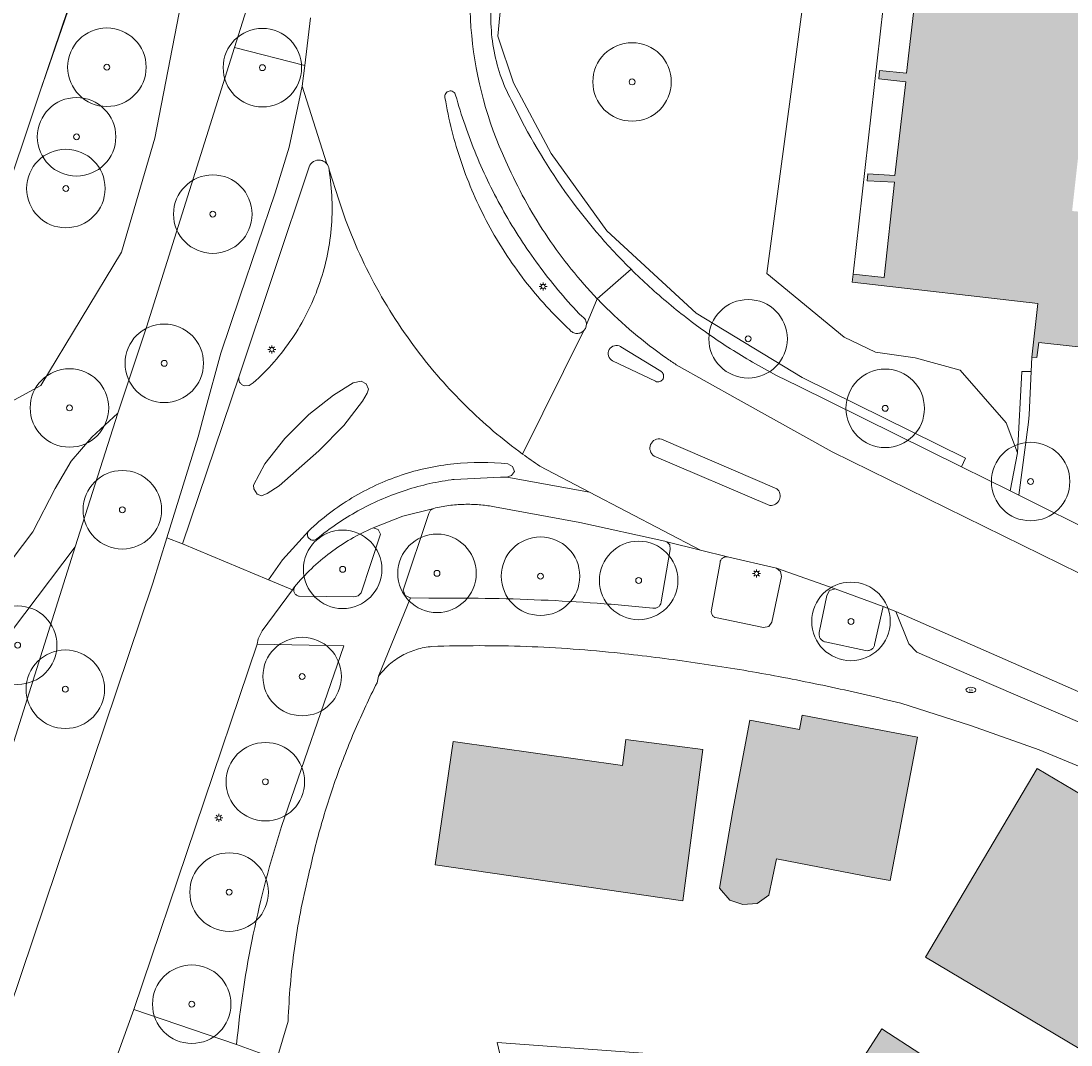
# Model space of a CAD drawing. Header units: metres. Extents: x 187482 to 189800, y 333582 to 335019.
# Tile 148 of 256: x 188181 to 188248, y 334885 to 334950. Entities that reach past the tile are written whole.
import ezdxf
from ezdxf.enums import TextEntityAlignment as Align

# ---------------------------------------------------------------- set-up
doc = ezdxf.new("R2010")
doc.units = ezdxf.units.M
doc.layers.get('0').update_dxf_attribs({"color": 252, "lineweight": 18})
for name, color, linetype, lineweight in [('B-WE-GR-BEPLANTING_CULTUUR_BODEMBEDEKKER-GV', 252, 'Continuous', 18), ('B-WE-GR-BEPLANTING_CULTUUR_HEESTERS-GV', 252, 'Continuous', 18), ('B-WE-GR-BOOM-S', 252, 'Continuous', 18), ('B-WE-GR-GROENVOORZIENING-GV', 252, 'Continuous', 18), ('B-WE-IE-MEUBILAIR-S', 252, 'Continuous', 18), ('B-WE-IE-TERREINAFSCHEIDING_KUNSTMATIG_HEKWERK-G', 252, 'IE-TERREINAFSCHEIDING_KUNSTMATIG-SO', 18), ('B-WE-IE-TERREINAFSCHEIDING_KUNSTMATIG_MUUR-G', 252, 'IE-TERREINAFSCHEIDING_KUNSTMATIG-SO', 18), ('B-WE-OG-BEBOUWING-GV', 252, 'Continuous', 18), ('B-WE-OG-TERREIN_BEGROEID-GV', 252, 'Continuous', 18), ('B-WE-OG-TERREIN_ERF-GV', 252, 'Continuous', 18), ('B-WE-VH-GESLOTENVERHARDING_ASFALT-GV', 252, 'Continuous', 18), ('B-WE-VH-OPENVERHARDING_BETONSTRAATSTEEN-GV', 252, 'Continuous', 18), ('B-WE-VH-OPENVERHARDING_SIERBESTRATING-GV', 252, 'Continuous', 18), ('B-WE-VH-OPENVERHARDING_STRAATBAKSTEEN-GV', 252, 'Continuous', 18), ('B-WE-VH-OPENVERHARDING_TEGEL-GV', 252, 'Continuous', 18)]:
    doc.layers.add(name, color=color, linetype=linetype, lineweight=lineweight)
doc.layers.add('B-WE-OG-BEBOUWING-V', color=7, linetype='Continuous', lineweight=18, true_color=0xf0f0f0)
doc.styles.add('NLCS-ISO', font='NLCS-ISO.ttf')
doc.linetypes.add('IE-TERREINAFSCHEIDING_KUNSTMATIG-SO', pattern='A,4,[82,NLCS.SHX,S=0.75,R=90,X=0,Y=0],4,-2', length=10)

# ---------------------------------------------------------------- blocks, each defined once
blk = doc.blocks.new('SIE-MEUBILAIR_PAAL_LICHTMAST-SO')
for points in [[(-0.62, 0), (-1, 0)], [(-0.71, 0.71), (-0.44, 0.44)], [(0, 1), (0, 0.62)], [(0.44, 0.44), (0.71, 0.71)], [(1, 0), (0.62, 0)], [(-0.71, -0.71), (-0.44, -0.44)], [(0, -0.62), (0, -1)], [(0.44, -0.44), (0.71, -0.71)]]:
    blk.add_lwpolyline(points)
blk.add_circle((0, 0), 0.5)
blk = doc.blocks.new('SIE-MEUBILAIR_PUT_BRANDKRAAN-SO')
blk.add_ellipse((0, 0), major_axis=(1.25, 0), ratio=0.54)
at = {"style": 'NLCS-ISO'}
blk.add_text('bk', height=0.75, dxfattribs=at).set_placement((0.03, 0), align=Align.MIDDLE_CENTER)
blk = doc.blocks.new('SGR-BOOM_GBKN-SO')
at = {"color": 0, "linetype": 'ByBlock', "lineweight": 18}
for radius in [2, 0.15]:
    blk.add_circle((0, 0), radius, dxfattribs=at)

msp = doc.modelspace()

# ---------------------------------------------------------------- hatches: boundary and pattern name
at = {"layer": 'B-WE-OG-BEBOUWING-V'}
h = msp.add_hatch(color=256, dxfattribs=at)
h.dxf.hatch_style = 1
h.paths.add_polyline_path([(188267.803, 334961.418), (188313.396, 334937.097), (188325.27, 334935.117), (188325.647, 334935.054), (188329.106, 334955.62), (188331.217, 334968.176), (188302.87, 334983.274), (188289.897, 334990.183), (188282.832, 334993.946), (188269.141, 334967.907), (188268.68, 334967.03), (188268.667, 334967.005), (188270.289, 334966.143), (188269.055, 334963.797), (188268.216, 334962.203)], flags=16)
h.paths.add_polyline_path([(188248.737, 334965.424), (188237.966, 334966.691), (188237.907, 334966.188), (188239.893, 334965.955), (188239.124, 334959.658), (188237.399, 334959.792), (188237.37, 334959.42), (188239.095, 334959.286), (188238.394, 334953.307), (188236.664, 334953.345), (188236.656, 334952.979), (188238.386, 334952.941), (188237.672, 334946.697), (188235.951, 334946.874), (188235.895, 334946.331), (188237.616, 334946.154), (188236.924, 334940.185), (188235.197, 334940.284), (188235.172, 334939.85), (188236.899, 334939.751), (188236.248, 334933.683), (188234.26, 334933.903), (188234.203, 334933.388), (188246.022, 334932.033), (188245.653, 334928.603), (188245.966, 334928.589), (188246.09, 334929.551), (188252.271, 334928.873), (188252.124, 334927.878), (188252.442, 334927.822), (188252.452, 334927.891), (188252.592, 334928.838), (188253.947, 334928.689), (188278.74, 334925.969), (188280.095, 334938.323), (188252.841, 334941.058), (188252.393, 334937.524), (188248.215, 334937.919), (188251.239, 334965.13)], flags=17)
h = msp.add_hatch(color=256, dxfattribs=at)
h.dxf.hatch_style = 1
h.paths.add_polyline_path([(188229.391, 334896.649), (188235.531, 334895.479), (188236.62, 334895.272), (188238.371, 334904.41), (188231.031, 334905.817), (188230.858, 334904.893), (188227.693, 334905.486), (188226.615, 334899.732), (188225.758, 334894.791), (188226.423, 334894.029), (188227.249, 334893.759), (188228.165, 334893.806), (188228.908, 334894.347), (188229.138, 334895.441)], flags=17)
h = msp.add_hatch(color=256, dxfattribs=at)
h.dxf.hatch_style = 1
h.paths.add_polyline_path([(188208.803, 334904.139), (188207.66, 334896.275), (188223.428, 334893.984), (188224.687, 334903.617), (188219.786, 334904.258), (188219.58, 334902.596)], flags=17)
h = msp.add_hatch(color=256, dxfattribs=at)
h.dxf.hatch_style = 1
h.paths.add_polyline_path([(188265.361, 334869.856), (188274.608, 334880.35), (188266.445, 334887.536), (188256.87, 334895.965), (188245.981, 334902.405), (188238.875, 334890.387), (188248.663, 334884.569), (188257.206, 334877.042)], flags=17)
h = msp.add_hatch(color=256, dxfattribs=at)
h.dxf.hatch_style = 1
h.paths.add_polyline_path([(188229.797, 334870.485), (188238.583, 334884.219), (188236.09, 334885.83), (188227.523, 334872.472)], flags=17)

# ---------------------------------------------------------------- linework, layer by layer
at = {"layer": 'B-WE-GR-BEPLANTING_CULTUUR_BODEMBEDEKKER-GV', "flags": 128}
for points in [[(188187.44, 334925.053), (188189.263, 334930.527), (188194.877, 334948.327), (188197.703, 334957.288), (188192.004, 334958.951), (188191.472, 334951.191), (188189.807, 334942.561), (188187.687, 334935.294), (188182.539, 334926.815), (188177.564, 334924.101), (188176.69, 334918.62), (188175.867, 334915.228), (188174.226, 334911.642), (188173.146, 334908.687), (188172.207, 334906.748), (188172.658, 334906.564), (188174.955, 334908.17), (188182.028, 334917.493), (188183.445, 334920.25), (188184.464, 334921.993), (188185.79, 334923.516)], [(188178.637, 334897.106), (188179.531, 334899.83), (188178.008, 334900.334), (188178.852, 334903.089), (188180.329, 334902.584), (188184.721, 334916.541), (188175.095, 334903.791), (188173.434, 334898.845)]]:
    msp.add_lwpolyline(points, close=True, dxfattribs=at)
at = {"layer": 'B-WE-GR-BEPLANTING_CULTUUR_HEESTERS-GV', "flags": 128}
for points in [[(188205.529, 335016.548), (188203.487, 335008.669), (188201.745, 335002.542), (188199.71, 334995.992), (188197.475, 334989.268), (188193.778, 334978.688), (188189.047, 334964.528), (188187.067, 334958.786), (188182.482, 334945.492), (188179.862, 334937.736), (188179.11, 334933.793), (188177.564, 334924.101)], [(188229.394, 334927.45), (188230.742, 334926.783), (188241.161, 334921.63), (188241.42, 334922.171), (188231.031, 334927.309), (188224.263, 334931.41), (188218.591, 334936.656), (188215.04, 334941.576), (188212.644, 334946.073), (188211.645, 334949.048), (188211.883, 334951.514), (188219.973, 334980.523), (188219.322, 334980.718), (188219.124, 334980.012), (188212.274, 334955.524), (188211.291, 334951.624)]]:
    msp.add_lwpolyline(points, dxfattribs=at)
at = {"layer": 'B-WE-GR-BEPLANTING_CULTUUR_HEESTERS-GV'}
msp.add_lwpolyline([(188177.564, 334924.101), (188182.539, 334926.815), (188187.687, 334935.294), (188189.807, 334942.561), (188191.472, 334951.191), (188192.004, 334958.951), (188205.592, 335000.801), (188209.017, 335016.548)], dxfattribs=at)
at = {"layer": 'B-WE-GR-BEPLANTING_CULTUUR_HEESTERS-GV', "flags": 128}
for points in [[(188237.966, 334966.691), (188236.192, 334968.232), (188235.959, 334966.16), (188233.175, 334966.803), (188228.765, 334933.938), (188233.691, 334929.88), (188235.693, 334928.922), (188238.217, 334928.574), (188241.089, 334927.791), (188244.004, 334924.434), (188244.737, 334922.518), (188245.003, 334927.688), (188245.607, 334927.688), (188245.653, 334928.603), (188246.022, 334932.033), (188234.203, 334933.388), (188234.26, 334933.903), (188237.907, 334966.188)], [(188244.737, 334922.518), (188244.274, 334920.09), (188244.827, 334919.816), (188245.444, 334924.476), (188245.468, 334924.948), (188245.607, 334927.688), (188245.003, 334927.688)]]:
    msp.add_lwpolyline(points, close=True, dxfattribs=at)
at = {"layer": 'B-WE-GR-BEPLANTING_CULTUUR_HEESTERS-GV'}
for points in [[(188211.291, 334951.624, 0.079299), (188211.403, 334948.093)], [(188211.403, 334948.093, 0.079528), (188212.609, 334944.773)], [(188212.609, 334944.773, 0.042741), (188215.914, 334939.171)], [(188215.914, 334939.171, 0.042879), (188220.123, 334934.213)], [(188220.123, 334934.213, 0.021328), (188222.529, 334932.021)], [(188222.529, 334932.021, 0.02083), (188225.114, 334930.043)], [(188225.114, 334930.043, 0.020973), (188227.858, 334928.293)], [(188227.858, 334928.293, 0.012802), (188229.394, 334927.45)]]:
    msp.add_lwpolyline(points, format="xyb", dxfattribs=at)
at = {"layer": 'B-WE-GR-GROENVOORZIENING-GV'}
msp.add_lwpolyline([(188168.797, 334911.575), (188168.776, 334911.517), (188168.384, 334910.428), (188168.495, 334910.388), (188169.575, 334913.343), (188170.945, 334912.842), (188177.472, 334930.662), (188179.862, 334937.736), (188182.482, 334945.492), (188187.067, 334958.786), (188189.047, 334964.528), (188193.778, 334978.688), (188197.475, 334989.268), (188199.71, 334995.992), (188201.745, 335002.542), (188203.487, 335008.669), (188205.529, 335016.548)], dxfattribs=at)
at = {"layer": 'B-WE-IE-TERREINAFSCHEIDING_KUNSTMATIG_HEKWERK-G', "ltscale": 0.2, "flags": 128}
msp.add_lwpolyline([(188179.862, 334937.736), (188182.482, 334945.492), (188190.001, 334967.703), (188193.778, 334978.688), (188197.151, 334989.177), (188198.697, 334993.825), (188204.248, 335012.968), (188205.17, 335016.548)], dxfattribs=at)
at = {"layer": 'B-WE-IE-TERREINAFSCHEIDING_KUNSTMATIG_MUUR-G', "ltscale": 0.2}
for points in [[(188202.557, 334904.897, -0.016465), (188203.952, 334907.874)], [(188201.359, 334901.835, -0.016378), (188202.557, 334904.897)], [(188200.362, 334898.702, -0.016165), (188201.359, 334901.835)], [(188199.571, 334895.51, -0.015931), (188200.362, 334898.702)], [(188199.071, 334893.243, -0.013269), (188199.571, 334895.51)], [(188198.69, 334890.953, -0.012605), (188199.071, 334893.243)], [(188198.429, 334888.646, -0.013413), (188198.69, 334890.953)], [(188198.289, 334886.329, -0.012979), (188198.429, 334888.646)]]:
    msp.add_lwpolyline(points, format="xyb", dxfattribs=at)
at = {"layer": 'B-WE-IE-TERREINAFSCHEIDING_KUNSTMATIG_MUUR-G', "ltscale": 0.2, "flags": 128}
msp.add_lwpolyline([(188197.965, 334880.523), (188197.573, 334883.892), (188198.289, 334886.329)], dxfattribs=at)
at = {"layer": 'B-WE-OG-BEBOUWING-GV', "flags": 128}
msp.add_lwpolyline([(188238.386, 334952.941), (188237.672, 334946.697), (188235.951, 334946.874), (188235.895, 334946.331), (188237.616, 334946.154), (188236.924, 334940.185), (188235.197, 334940.284), (188235.172, 334939.85), (188236.899, 334939.751), (188236.248, 334933.683), (188234.26, 334933.903), (188234.203, 334933.388), (188246.022, 334932.033), (188245.653, 334928.603), (188245.966, 334928.589), (188246.09, 334929.551), (188252.271, 334928.873)], dxfattribs=at)
for points in [[(188229.391, 334896.649), (188235.531, 334895.479), (188236.62, 334895.272), (188238.371, 334904.41), (188231.031, 334905.817), (188230.858, 334904.893), (188227.693, 334905.486), (188226.615, 334899.732), (188225.758, 334894.791), (188226.423, 334894.029), (188227.249, 334893.759), (188228.165, 334893.806), (188228.908, 334894.347), (188229.138, 334895.441)], [(188208.803, 334904.139), (188207.66, 334896.275), (188223.428, 334893.984), (188224.687, 334903.617), (188219.786, 334904.258), (188219.58, 334902.596)], [(188265.361, 334869.856), (188274.608, 334880.35), (188266.445, 334887.536), (188256.87, 334895.965), (188245.981, 334902.405), (188238.875, 334890.387), (188248.663, 334884.569), (188257.206, 334877.042)], [(188229.797, 334870.485), (188238.583, 334884.219), (188236.09, 334885.83), (188227.523, 334872.472)], [(188212.524, 334880.991), (188212.911, 334881.083), (188213.647, 334877.924), (188215.115, 334878.272), (188215.113, 334881.613), (188221.698, 334881.133), (188222.045, 334884.193), (188211.598, 334884.954)]]:
    msp.add_lwpolyline(points, close=True, dxfattribs=at)
at = {"layer": 'B-WE-OG-TERREIN_BEGROEID-GV', "flags": 128}
msp.add_lwpolyline([(188225.387, 334978.901), (188219.973, 334980.523), (188211.883, 334951.514), (188211.645, 334949.048), (188212.644, 334946.073), (188215.04, 334941.576), (188218.591, 334936.656), (188224.263, 334931.41), (188231.031, 334927.309), (188241.42, 334922.171), (188241.161, 334921.63), (188244.274, 334920.09), (188244.737, 334922.518), (188244.004, 334924.434), (188241.089, 334927.791), (188238.217, 334928.574), (188235.693, 334928.922), (188233.691, 334929.88), (188228.765, 334933.938), (188233.175, 334966.803), (188235.959, 334966.16), (188236.192, 334968.232), (188236.426, 334968.756)], close=True, dxfattribs=at)
for points in [[(188207.561, 334918.981), (188207.356, 334918.861), (188207.258, 334918.645), (188205.619, 334913.769), (188205.75, 334913.429), (188206.079, 334913.275), (188207.257, 334913.253)], [(188221.992, 334912.852), (188222.003, 334912.876), (188222.013, 334912.902), (188222.036, 334913.034), (188222.614, 334916.368), (188222.598, 334916.654), (188222.394, 334916.855), (188222.268, 334916.887), (188216.869, 334918.089), (188211.427, 334919.08), (188211.317, 334919.1)], [(188198.996, 334913.389), (188202.475, 334913.336), (188202.75, 334913.405), (188202.945, 334913.61), (188204.178, 334917.331), (188204.014, 334917.625), (188203.697, 334917.738)], [(188225.842, 334915.686), (188225.81, 334915.608), (188225.808, 334915.602), (188225.794, 334915.524), (188225.254, 334912.508), (188225.235, 334912.4)], [(188229.387, 334915.165), (188226.275, 334915.887)], [(188225.439, 334912.044), (188225.46, 334912.034), (188225.481, 334912.025), (188225.612, 334911.998), (188228.569, 334911.395), (188228.9, 334911.465), (188229.096, 334911.741), (188229.713, 334914.637), (188229.642, 334914.958), (188229.387, 334915.165)], [(188198.697, 334913.975), (188198.684, 334913.95), (188198.673, 334913.925)], [(188198.647, 334913.817), (188198.645, 334913.789), (188198.645, 334913.762)], [(188233.123, 334913.861), (188232.772, 334913.748), (188232.589, 334913.428), (188232.112, 334911.079), (188232.109, 334911.066)], [(188235.636, 334910.29), (188235.639, 334910.302), (188236.178, 334912.73), (188233.123, 334913.861)], [(188197.875, 334898.714), (188201.834, 334910.229), (188196.319, 334910.321), (188188.452, 334887.072), (188195.006, 334884.843)], [(188232.492, 334910.475), (188235.057, 334909.921)]]:
    msp.add_lwpolyline(points, dxfattribs=at)
at = {"layer": 'B-WE-OG-TERREIN_BEGROEID-GV'}
for points in [[(188208.518, 334919.16, 0.026184), (188207.561, 334918.981)], [(188209.489, 334919.236, 0.026694), (188208.518, 334919.16)], [(188210.462, 334919.209, 0.027756), (188209.489, 334919.236)], [(188211.317, 334919.1, 0.022601), (188210.462, 334919.209)], [(188203.697, 334917.738, 0.030319), (188202.288, 334917.027)], [(188202.288, 334917.027, 0.029884), (188200.973, 334916.155)], [(188200.973, 334916.155, 0.030096), (188199.77, 334915.133)], [(188225.953, 334915.814, 0.104373), (188225.842, 334915.686)], [(188226.106, 334915.885, 0.108895), (188225.953, 334915.814)], [(188226.275, 334915.887, 0.106566), (188226.106, 334915.885)], [(188199.77, 334915.133, 0.030039), (188198.697, 334913.975)], [(188198.673, 334913.925, 0.056811), (188198.656, 334913.872)], [(188198.645, 334913.762, 0.037122), (188198.658, 334913.679)], [(188198.656, 334913.872, 0.056025), (188198.647, 334913.817)], [(188198.658, 334913.679, 0.053266), (188198.688, 334913.601)], [(188198.688, 334913.601, 0.117619), (188198.815, 334913.456)], [(188198.815, 334913.456, 0.127947), (188198.996, 334913.389)], [(188207.257, 334913.253, -0.007003), (188210.827, 334913.25)], [(188210.827, 334913.25, -0.007287), (188214.396, 334913.144)], [(188214.396, 334913.144, -0.007303), (188217.96, 334912.936)], [(188217.96, 334912.936, -0.007327), (188221.517, 334912.626)], [(188221.517, 334912.626, 0.117021), (188221.705, 334912.626)], [(188221.705, 334912.626, 0.117274), (188221.874, 334912.706)], [(188221.874, 334912.706, 0.113169), (188221.992, 334912.852)], [(188225.235, 334912.4, 0.055385), (188225.239, 334912.329)], [(188225.239, 334912.329, 0.120582), (188225.305, 334912.163)], [(188225.305, 334912.163, 0.114457), (188225.439, 334912.044)], [(188232.109, 334911.066, 0.081674), (188232.108, 334910.882)], [(188232.108, 334910.882, 0.093642), (188232.179, 334910.699)], [(188232.179, 334910.699, 0.100845), (188232.314, 334910.556)], [(188232.314, 334910.556, 0.096065), (188232.492, 334910.475)], [(188235.057, 334909.921, 0.09374), (188235.249, 334909.919)], [(188235.249, 334909.919, 0.102529), (188235.427, 334909.991)], [(188235.427, 334909.991, 0.09966), (188235.564, 334910.125)], [(188235.564, 334910.125, 0.091291), (188235.636, 334910.29)], [(188195.006, 334884.843, -0.05386), (188197.875, 334898.714)]]:
    msp.add_lwpolyline(points, format="xyb", dxfattribs=at)
at = {"layer": 'B-WE-OG-TERREIN_ERF-GV', "flags": 128}
for points in [[(188234.26, 334933.903), (188236.248, 334933.683), (188236.899, 334939.751), (188235.172, 334939.85), (188235.197, 334940.284), (188236.924, 334940.185), (188237.616, 334946.154), (188235.895, 334946.331), (188235.951, 334946.874), (188237.672, 334946.697), (188238.386, 334952.941), (188236.656, 334952.979), (188236.664, 334953.345), (188238.394, 334953.307), (188239.095, 334959.286), (188237.37, 334959.42), (188237.399, 334959.792), (188239.124, 334959.658), (188239.893, 334965.955), (188237.907, 334966.188)], [(188249.219, 334917.643), (188250.027, 334924.029), (188251.701, 334924.028), (188251.826, 334924.028), (188252.442, 334927.822), (188252.124, 334927.878), (188252.271, 334928.873), (188246.09, 334929.551), (188245.966, 334928.589), (188245.653, 334928.603), (188245.607, 334927.688), (188245.468, 334924.948), (188245.444, 334924.476), (188244.827, 334919.816), (188245.63, 334919.419)], [(188235.531, 334895.479), (188229.391, 334896.649), (188229.138, 334895.441), (188228.908, 334894.347), (188228.165, 334893.806), (188227.249, 334893.759), (188226.423, 334894.029), (188225.758, 334894.791), (188226.615, 334899.732), (188227.693, 334905.486), (188230.858, 334904.893), (188231.031, 334905.817), (188238.371, 334904.41), (188236.62, 334895.272)], [(188219.786, 334904.258), (188224.687, 334903.617), (188223.428, 334893.984), (188207.66, 334896.275), (188208.803, 334904.139), (188219.58, 334902.596)]]:
    msp.add_lwpolyline(points, close=True, dxfattribs=at)
at = {"layer": 'B-WE-OG-TERREIN_ERF-GV'}
for points in [[(188206.468, 334909.996, 0.052981), (188205.548, 334909.607)], [(188207.449, 334910.183, 0.054195), (188206.468, 334909.996)], [(188210.448, 334910.236, 0.009006), (188207.449, 334910.183)], [(188213.446, 334910.182, 0.00867), (188210.448, 334910.236)], [(188216.441, 334910.021, 0.009007), (188213.446, 334910.182)], [(188219.428, 334909.754, 0.009057), (188216.441, 334910.021)], [(188205.548, 334909.607, 0.053906), (188204.731, 334909.033)], [(188223.938, 334909.191, 0.008624), (188219.428, 334909.754)], [(188204.731, 334909.033, 0.053101), (188204.053, 334908.3)], [(188228.425, 334908.471, 0.008431), (188223.938, 334909.191)], [(188232.884, 334907.595, 0.008934), (188228.425, 334908.471)], [(188203.952, 334907.874, 0.016465), (188202.557, 334904.897)], [(188237.31, 334906.565, 0.008643), (188232.884, 334907.595)], [(188202.557, 334904.897, 0.016378), (188201.359, 334901.835)], [(188201.359, 334901.835, 0.016165), (188200.362, 334898.702)], [(188200.362, 334898.702, 0.015931), (188199.571, 334895.51)], [(188199.571, 334895.51, 0.013269), (188199.071, 334893.243)], [(188199.071, 334893.243, 0.012605), (188198.69, 334890.953)], [(188198.69, 334890.953, 0.013413), (188198.429, 334888.646)], [(188198.429, 334888.646, 0.012979), (188198.289, 334886.329)]]:
    msp.add_lwpolyline(points, format="xyb", dxfattribs=at)
at = {"layer": 'B-WE-OG-TERREIN_ERF-GV', "flags": 128}
for points in [[(188204.053, 334908.3), (188203.952, 334907.874)], [(188276.593, 334882.604), (188260.164, 334897.185), (188255.801, 334899.599), (188246.108, 334903.592), (188241.732, 334905.145), (188237.31, 334906.565)], [(188248.663, 334884.569), (188238.875, 334890.387), (188245.981, 334902.405), (188256.87, 334895.965), (188266.445, 334887.536), (188274.608, 334880.35)], [(188198.289, 334886.329), (188197.573, 334883.892)], [(188227.523, 334872.472), (188236.09, 334885.83), (188238.583, 334884.219)], [(188212.524, 334880.991), (188211.598, 334884.954), (188222.045, 334884.193)]]:
    msp.add_lwpolyline(points, dxfattribs=at)
at = {"layer": 'B-WE-VH-GESLOTENVERHARDING_ASFALT-GV'}
for points in [[(188210.033, 334948.573, -0.084628), (188210.457, 334956.844)], [(188212.371, 334940.628, -0.084556), (188210.033, 334948.573)], [(188208.277, 334945.144, -0.199126), (188208.323, 334945.405)], [(188208.323, 334945.405, -0.198074), (188208.539, 334945.558)], [(188208.539, 334945.558, -0.199615), (188208.8, 334945.516)], [(188208.8, 334945.516, -0.197492), (188208.957, 334945.302)], [(188209.322, 334941.003, -0.041286), (188208.277, 334945.144)], [(188208.957, 334945.302, 0.030145), (188210.268, 334941.493)], [(188210.268, 334941.493, 0.030416), (188212.032, 334937.871)], [(188199.629, 334940.737, -0.174276), (188199.912, 334941.074)], [(188199.912, 334941.074, -0.175745), (188200.344, 334941.156)], [(188200.344, 334941.156, -0.092852), (188200.572, 334941.075)], [(188200.572, 334941.075, -0.091089), (188200.754, 334940.916)], [(188200.754, 334940.916, -0.048541), (188200.812, 334940.831)], [(188200.812, 334940.831, -0.034442), (188200.855, 334940.737)], [(188200.855, 334940.737, -0.040057), (188200.883, 334940.638)], [(188211.028, 334937.087, -0.040886), (188209.322, 334941.003)], [(188200.883, 334940.638, -0.038681), (188200.895, 334940.536)], [(188214.822, 334936.241, -0.042483), (188212.371, 334940.628)], [(188201.507, 334938.637, 0.041694), (188203.593, 334933.648)], [(188212.032, 334937.871, 0.030153), (188214.222, 334934.489)], [(188213.35, 334933.502, -0.040781), (188211.028, 334937.087)], [(188217.977, 334932.33, -0.042176), (188214.822, 334936.241)], [(188214.222, 334934.489, 0.030477), (188216.806, 334931.398)], [(188203.593, 334933.648, 0.041877), (188206.479, 334929.076)], [(188216.226, 334930.344, -0.041104), (188213.35, 334933.502)], [(188222.374, 334928.555, -0.044482), (188218.337, 334931.961)], [(188217.022, 334931.205, -0.060525), (188217.136, 334931.104)], [(188217.136, 334931.104, -0.071166), (188217.221, 334930.978)], [(188217.221, 334930.978, -0.070581), (188217.271, 334930.834)], [(188217.283, 334930.682, -0.079633), (188217.237, 334930.483)], [(188217.271, 334930.834, -0.066418), (188217.283, 334930.682)], [(188216.423, 334930.184, -0.10952), (188216.226, 334930.344)], [(188216.668, 334930.121, -0.11026), (188216.423, 334930.184)], [(188216.918, 334930.166, -0.108797), (188216.668, 334930.121)], [(188217.126, 334930.311, -0.110501), (188216.918, 334930.166)], [(188217.237, 334930.483, -0.088056), (188217.126, 334930.311)], [(188218.741, 334929.095, -0.205805), (188219.065, 334929.34)], [(188219.065, 334929.34, -0.193041), (188219.45, 334929.284)], [(188206.479, 334929.076, 0.036461), (188209.605, 334925.51)], [(188218.695, 334928.692, -0.203373), (188218.741, 334929.095)], [(188218.954, 334928.38, -0.208399), (188218.695, 334928.692)], [(188223.007, 334928.123, -0.006518), (188222.374, 334928.555)], [(188222.014, 334927.721, -0.191798), (188222.187, 334927.508)], [(188222.187, 334927.508, -0.194188), (188222.162, 334927.235)], [(188221.954, 334927.057, -0.191832), (188221.682, 334927.073)], [(188222.162, 334927.235, -0.197316), (188221.954, 334927.057)], [(188209.605, 334925.51, 0.036947), (188213.217, 334922.439)], [(188221.373, 334923.049, -0.179577), (188221.656, 334923.351)], [(188221.656, 334923.351, -0.177882), (188222.067, 334923.396)], [(188221.354, 334922.636, -0.176716), (188221.373, 334923.049)], [(188221.608, 334922.31, -0.179119), (188221.354, 334922.636)], [(188208.673, 334920.803, 0.045707), (188205.61, 334920.081)], [(188205.61, 334920.081, 0.045689), (188202.729, 334918.815)], [(188229.415, 334920.234, -0.156415), (188229.611, 334919.913)], [(188229.58, 334919.538, -0.16018), (188229.334, 334919.253)], [(188229.611, 334919.913, -0.15736), (188229.58, 334919.538)], [(188202.729, 334918.815, 0.045739), (188200.126, 334917.046)], [(188207.561, 334918.981, -0.026184), (188208.518, 334919.16)], [(188208.518, 334919.16, -0.026694), (188209.489, 334919.236)], [(188209.489, 334919.236, -0.027756), (188210.462, 334919.209)], [(188210.462, 334919.209, -0.022601), (188211.317, 334919.1)], [(188229.334, 334919.253, -0.158696), (188228.968, 334919.167)], [(188199.52, 334917.304, -0.190097), (188199.608, 334917.557)], [(188199.628, 334917.059, -0.195679), (188199.52, 334917.304)], [(188202.288, 334917.027, -0.030319), (188203.697, 334917.738)], [(188199.874, 334916.954, -0.190967), (188199.628, 334917.059)], [(188200.126, 334917.046, -0.191085), (188199.874, 334916.954)], [(188200.973, 334916.155, -0.029884), (188202.288, 334917.027)], [(188199.77, 334915.133, -0.030096), (188200.973, 334916.155)], [(188198.697, 334913.975, -0.030039), (188199.77, 334915.133)]]:
    msp.add_lwpolyline(points, format="xyb", dxfattribs=at)
at = {"layer": 'B-WE-VH-GESLOTENVERHARDING_ASFALT-GV', "flags": 128}
for points in [[(188199.722, 334950.226), (188199.345, 334947.184), (188199.182, 334945.871), (188200.754, 334940.916)], [(188200.754, 334940.916), (188199.182, 334945.871), (188198.363, 334941.987), (188197.473, 334939.086), (188195.223, 334932.457), (188194.002, 334928.873), (188193.004, 334925.22), (188192.566, 334923.531), (188190.571, 334917.107), (188191.562, 334916.716), (188195.163, 334927.403), (188199.629, 334940.737)], [(188200.895, 334940.536), (188201.507, 334938.637)], [(188218.337, 334931.961), (188218.246, 334932.053), (188218.156, 334932.145), (188218.066, 334932.238), (188217.977, 334932.33), (188217.283, 334930.682)], [(188217.283, 334930.682), (188217.977, 334932.33)], [(188216.806, 334931.398), (188217.022, 334931.205)], [(188217.126, 334930.311), (188213.217, 334922.439), (188213.352, 334922.34), (188213.487, 334922.243), (188213.623, 334922.146), (188213.759, 334922.05), (188213.896, 334921.955), (188214.034, 334921.86), (188214.172, 334921.766), (188214.31, 334921.673), (188217.482, 334920.009), (188224.559, 334916.315), (188226.275, 334915.887), (188229.387, 334915.165), (188233.123, 334913.861), (188236.178, 334912.73), (188236.986, 334912.411), (188242.75, 334909.882), (188250.922, 334906.297)], [(188213.217, 334922.439), (188217.126, 334930.311)], [(188219.45, 334929.284), (188219.465, 334929.275), (188222.014, 334927.721)], [(188221.682, 334927.073), (188221.68, 334927.074), (188218.954, 334928.38)], [(188248.663, 334914.852), (188232.93, 334922.575), (188226.951, 334925.918), (188223.007, 334928.123)], [(188222.067, 334923.396), (188229.415, 334920.234)], [(188228.968, 334919.167), (188221.608, 334922.31)], [(188211.317, 334919.1), (188211.427, 334919.08), (188216.869, 334918.089), (188222.268, 334916.887), (188222.394, 334916.855), (188224.559, 334916.315), (188217.482, 334920.009), (188212.207, 334920.974), (188211.817, 334920.957), (188208.855, 334920.828), (188208.764, 334920.816), (188208.673, 334920.803)], [(188203.697, 334917.738), (188205.586, 334918.494), (188207.561, 334918.981)], [(188199.608, 334917.557), (188197.923, 334915.701), (188197.036, 334914.435)], [(188197.036, 334914.435), (188198.565, 334913.795), (188198.697, 334913.975)]]:
    msp.add_lwpolyline(points, dxfattribs=at)
msp.add_lwpolyline([(188191.562, 334916.716), (188190.571, 334917.107), (188189.673, 334914.214), (188175.91, 334873.394), (188171.561, 334860.314), (188169.305, 334852.428), (188169.249, 334852.232), (188176.405, 334850.253), (188177.84, 334855.406), (188179.414, 334860.518), (188182.567, 334869.655), (188185.325, 334877.98), (188187.109, 334883.302), (188188.452, 334887.072), (188196.319, 334910.321), (188196.381, 334910.663), (188196.638, 334911.179), (188198.565, 334913.795), (188197.036, 334914.435)], close=True, dxfattribs=at)
at = {"layer": 'B-WE-VH-OPENVERHARDING_BETONSTRAATSTEEN-GV', "flags": 128}
msp.add_lwpolyline([(188184.721, 334916.541), (188187.44, 334925.053), (188185.79, 334923.516), (188184.464, 334921.993), (188183.445, 334920.25), (188182.028, 334917.493), (188174.955, 334908.17), (188172.658, 334906.564), (188172.207, 334906.748), (188173.146, 334908.687), (188168.495, 334910.388), (188168.384, 334910.428), (188165.277, 334901.805), (188165.115, 334901.859), (188165.053, 334901.687), (188167.783, 334900.761), (188173.434, 334898.845), (188175.095, 334903.791)], close=True, dxfattribs=at)
at = {"layer": 'B-WE-VH-OPENVERHARDING_BETONSTRAATSTEEN-GV'}
for points in [[(188221.656, 334923.351, 0.179577), (188221.373, 334923.049)], [(188222.067, 334923.396, 0.177882), (188221.656, 334923.351)], [(188221.373, 334923.049, 0.176716), (188221.354, 334922.636)], [(188221.354, 334922.636, 0.179119), (188221.608, 334922.31)], [(188229.611, 334919.913, 0.156415), (188229.415, 334920.234)], [(188229.334, 334919.253, 0.16018), (188229.58, 334919.538)], [(188229.58, 334919.538, 0.15736), (188229.611, 334919.913)], [(188228.968, 334919.167, 0.158696), (188229.334, 334919.253)]]:
    msp.add_lwpolyline(points, format="xyb", dxfattribs=at)
at = {"layer": 'B-WE-VH-OPENVERHARDING_BETONSTRAATSTEEN-GV', "flags": 128}
for points in [[(188229.415, 334920.234), (188222.067, 334923.396)], [(188221.608, 334922.31), (188228.968, 334919.167)], [(188250.922, 334906.297), (188242.75, 334909.882), (188236.986, 334912.411), (188237.811, 334910.363), (188238.326, 334909.823), (188242.941, 334907.832), (188249.146, 334905.155), (188249.27, 334905.097), (188249.395, 334905.038)]]:
    msp.add_lwpolyline(points, dxfattribs=at)
at = {"layer": 'B-WE-VH-OPENVERHARDING_SIERBESTRATING-GV', "flags": 128}
msp.add_lwpolyline([(188203.332, 334926.309), (188203.397, 334926.57), (188203.254, 334926.903), (188202.933, 334927.073), (188202.439, 334926.984), (188201.175, 334926.198), (188199.598, 334924.965), (188198.086, 334923.428), (188196.804, 334921.811), (188196.089, 334920.468), (188196.105, 334920.234), (188196.307, 334919.877), (188196.597, 334919.786), (188196.958, 334919.93), (188197.708, 334920.424), (188200.252, 334922.651), (188201.84, 334924.267), (188203.033, 334925.804)], close=True, dxfattribs=at)
at = {"layer": 'B-WE-VH-OPENVERHARDING_STRAATBAKSTEEN-GV', "flags": 128}
for points in [[(188197.703, 334957.288), (188194.877, 334948.327), (188199.345, 334947.184), (188199.722, 334950.226)], [(188175.91, 334873.394), (188189.673, 334914.214), (188190.571, 334917.107), (188192.566, 334923.531), (188193.004, 334925.22), (188194.002, 334928.873), (188195.223, 334932.457), (188197.473, 334939.086), (188198.363, 334941.987), (188199.182, 334945.871), (188199.345, 334947.184), (188194.877, 334948.327), (188189.263, 334930.527), (188187.44, 334925.053), (188184.721, 334916.541), (188180.329, 334902.584), (188178.852, 334903.089), (188178.008, 334900.334), (188179.531, 334899.83), (188178.637, 334897.106), (188177.474, 334893.663), (188177.137, 334892.716), (188170.319, 334872.446)], [(188199.629, 334940.737), (188195.163, 334927.403)], [(188201.507, 334938.637), (188200.895, 334940.536)], [(188217.022, 334931.205), (188216.806, 334931.398)], [(188222.014, 334927.721), (188219.465, 334929.275), (188219.45, 334929.284)], [(188218.954, 334928.38), (188221.68, 334927.074), (188221.682, 334927.073)], [(188195.163, 334927.403), (188191.562, 334916.716), (188197.036, 334914.435), (188197.923, 334915.701), (188199.608, 334917.557)], [(188195.499, 334926.787), (188195.81, 334926.801), (188196.067, 334926.977)], [(188196.067, 334926.977), (188195.81, 334926.801), (188195.499, 334926.787)], [(188212.289, 334921.809), (188212.574, 334921.638), (188212.706, 334921.332), (188212.515, 334921.072), (188212.207, 334920.974), (188217.482, 334920.009), (188214.31, 334921.673), (188214.172, 334921.766), (188214.034, 334921.86), (188213.896, 334921.955), (188213.759, 334922.05), (188213.623, 334922.146), (188213.487, 334922.243), (188213.352, 334922.34), (188213.217, 334922.439)], [(188208.673, 334920.803), (188208.764, 334920.816), (188208.855, 334920.828), (188211.817, 334920.957), (188212.207, 334920.974), (188212.515, 334921.072), (188212.706, 334921.332), (188212.574, 334921.638), (188212.289, 334921.809)], [(188203.952, 334907.874), (188204.053, 334908.3), (188206.079, 334913.275), (188205.75, 334913.429), (188205.619, 334913.769), (188207.258, 334918.645), (188207.356, 334918.861), (188207.561, 334918.981), (188205.586, 334918.494), (188203.697, 334917.738), (188204.014, 334917.625), (188204.178, 334917.331), (188202.945, 334913.61), (188202.75, 334913.405), (188202.475, 334913.336), (188198.996, 334913.389)], [(188226.275, 334915.887), (188224.559, 334916.315), (188222.394, 334916.855), (188222.598, 334916.654), (188222.614, 334916.368), (188222.036, 334913.034), (188222.013, 334912.902), (188222.003, 334912.876), (188221.992, 334912.852)], [(188225.235, 334912.4), (188225.254, 334912.508), (188225.794, 334915.524), (188225.808, 334915.602), (188225.81, 334915.608), (188225.842, 334915.686)], [(188232.109, 334911.066), (188232.112, 334911.079), (188232.589, 334913.428), (188232.772, 334913.748), (188233.123, 334913.861), (188229.387, 334915.165), (188229.642, 334914.958), (188229.713, 334914.637), (188229.096, 334911.741), (188228.9, 334911.465), (188228.569, 334911.395), (188225.612, 334911.998), (188225.481, 334912.025), (188225.46, 334912.034), (188225.439, 334912.044)], [(188198.673, 334913.925), (188198.684, 334913.95), (188198.697, 334913.975), (188198.565, 334913.795), (188196.638, 334911.179), (188196.381, 334910.663), (188196.319, 334910.321), (188201.834, 334910.229), (188197.875, 334898.714)], [(188198.645, 334913.762), (188198.645, 334913.789), (188198.647, 334913.817)], [(188207.257, 334913.253), (188206.079, 334913.275), (188204.053, 334908.3)], [(188249.395, 334905.038), (188249.27, 334905.097), (188249.146, 334905.155), (188242.941, 334907.832), (188238.326, 334909.823), (188237.811, 334910.363), (188236.986, 334912.411), (188236.178, 334912.73), (188235.639, 334910.302), (188235.636, 334910.29)], [(188235.057, 334909.921), (188232.492, 334910.475)], [(188237.31, 334906.565), (188241.732, 334905.145), (188246.108, 334903.592), (188255.801, 334899.599), (188260.164, 334897.185), (188276.593, 334882.604), (188278.296, 334881.136), (188280.906, 334878.821), (188288.902, 334872.156), (188292.133, 334869.102), (188304.623, 334856.918), (188304.816, 334857.185), (188322.677, 334839.945), (188325.727, 334836.21)], [(188197.573, 334883.892), (188195.006, 334884.843), (188188.452, 334887.072), (188187.109, 334883.302)], [(188195.006, 334884.843), (188197.573, 334883.892), (188198.289, 334886.329)]]:
    msp.add_lwpolyline(points, dxfattribs=at)
at = {"layer": 'B-WE-VH-OPENVERHARDING_STRAATBAKSTEEN-GV'}
for points in [[(188208.323, 334945.405, 0.199126), (188208.277, 334945.144)], [(188208.539, 334945.558, 0.198074), (188208.323, 334945.405)], [(188208.8, 334945.516, 0.199615), (188208.539, 334945.558)], [(188208.957, 334945.302, 0.197492), (188208.8, 334945.516)], [(188208.277, 334945.144, 0.041286), (188209.322, 334941.003)], [(188210.268, 334941.493, -0.030145), (188208.957, 334945.302)], [(188212.032, 334937.871, -0.030416), (188210.268, 334941.493)], [(188199.912, 334941.074, 0.174276), (188199.629, 334940.737)], [(188200.344, 334941.156, 0.175745), (188199.912, 334941.074)], [(188200.572, 334941.075, 0.092852), (188200.344, 334941.156)], [(188200.754, 334940.916, 0.091089), (188200.572, 334941.075)], [(188200.812, 334940.831, 0.048541), (188200.754, 334940.916)], [(188200.855, 334940.737, 0.034442), (188200.812, 334940.831)], [(188200.883, 334940.638, 0.040057), (188200.855, 334940.737)], [(188209.322, 334941.003, 0.040886), (188211.028, 334937.087)], [(188200.895, 334940.536, 0.038681), (188200.883, 334940.638)], [(188201.031, 334936.793, 0.063055), (188200.895, 334940.536)], [(188200.895, 334940.536, -0.063055), (188201.031, 334936.793)], [(188203.593, 334933.648, -0.041694), (188201.507, 334938.637)], [(188214.222, 334934.489, -0.030153), (188212.032, 334937.871)], [(188200.228, 334933.134, 0.063149), (188201.031, 334936.793)], [(188201.031, 334936.793, -0.063149), (188200.228, 334933.134)], [(188211.028, 334937.087, 0.040781), (188213.35, 334933.502)], [(188216.806, 334931.398, -0.030477), (188214.222, 334934.489)], [(188206.479, 334929.076, -0.041877), (188203.593, 334933.648)], [(188213.35, 334933.502, 0.041104), (188216.226, 334930.344)], [(188198.538, 334929.792, 0.062813), (188200.228, 334933.134)], [(188200.228, 334933.134, -0.062813), (188198.538, 334929.792)], [(188217.136, 334931.104, 0.060525), (188217.022, 334931.205)], [(188217.221, 334930.978, 0.071166), (188217.136, 334931.104)], [(188217.271, 334930.834, 0.070581), (188217.221, 334930.978)], [(188217.237, 334930.483, 0.079633), (188217.283, 334930.682)], [(188217.283, 334930.682, 0.066418), (188217.271, 334930.834)], [(188216.226, 334930.344, 0.10952), (188216.423, 334930.184)], [(188216.423, 334930.184, 0.11026), (188216.668, 334930.121)], [(188216.668, 334930.121, 0.108797), (188216.918, 334930.166)], [(188216.918, 334930.166, 0.110501), (188217.126, 334930.311)], [(188217.126, 334930.311, 0.088056), (188217.237, 334930.483)], [(188196.067, 334926.977, 0.063164), (188198.538, 334929.792)], [(188198.538, 334929.792, -0.063164), (188196.067, 334926.977)], [(188219.065, 334929.34, 0.205805), (188218.741, 334929.095)], [(188219.45, 334929.284, 0.193041), (188219.065, 334929.34)], [(188209.605, 334925.51, -0.036461), (188206.479, 334929.076)], [(188218.741, 334929.095, 0.203373), (188218.695, 334928.692)], [(188218.695, 334928.692, 0.208399), (188218.954, 334928.38)], [(188195.163, 334927.403, 0.097907), (188195.142, 334927.209)], [(188195.142, 334927.209, -0.097907), (188195.163, 334927.403)], [(188222.187, 334927.508, 0.191798), (188222.014, 334927.721)], [(188222.162, 334927.235, 0.194188), (188222.187, 334927.508)], [(188195.142, 334927.209, 0.102418), (188195.199, 334927.023)], [(188195.199, 334927.023, -0.102418), (188195.142, 334927.209)], [(188195.199, 334927.023, 0.105629), (188195.325, 334926.874)], [(188195.325, 334926.874, -0.105629), (188195.199, 334927.023)], [(188195.325, 334926.874, 0.101154), (188195.499, 334926.787)], [(188195.499, 334926.787, -0.101154), (188195.325, 334926.874)], [(188221.682, 334927.073, 0.191832), (188221.954, 334927.057)], [(188221.954, 334927.057, 0.197316), (188222.162, 334927.235)], [(188213.217, 334922.439, -0.036947), (188209.605, 334925.51)], [(188208.844, 334921.82, 0.054944), (188205.478, 334921.087)], [(188205.478, 334921.087, -0.054944), (188208.844, 334921.82)], [(188212.289, 334921.809, 0.054862), (188208.844, 334921.82)], [(188208.844, 334921.82, -0.054862), (188212.289, 334921.809)], [(188205.478, 334921.087, 0.05429), (188202.35, 334919.643)], [(188202.35, 334919.643, -0.05429), (188205.478, 334921.087)], [(188205.61, 334920.081, -0.045707), (188208.673, 334920.803)], [(188202.729, 334918.815, -0.045689), (188205.61, 334920.081)], [(188202.35, 334919.643, 0.054685), (188199.608, 334917.557)], [(188199.608, 334917.557, -0.054685), (188202.35, 334919.643)], [(188200.126, 334917.046, -0.045739), (188202.729, 334918.815)], [(188199.608, 334917.557, 0.190097), (188199.52, 334917.304)], [(188199.52, 334917.304, 0.195679), (188199.628, 334917.059)], [(188199.628, 334917.059, 0.190967), (188199.874, 334916.954)], [(188199.874, 334916.954, 0.191085), (188200.126, 334917.046)], [(188225.842, 334915.686, -0.104373), (188225.953, 334915.814)], [(188225.953, 334915.814, -0.108895), (188226.106, 334915.885)], [(188226.106, 334915.885, -0.106566), (188226.275, 334915.887)], [(188198.656, 334913.872, -0.056811), (188198.673, 334913.925)], [(188198.658, 334913.679, -0.037122), (188198.645, 334913.762)], [(188198.647, 334913.817, -0.056025), (188198.656, 334913.872)], [(188198.688, 334913.601, -0.053266), (188198.658, 334913.679)], [(188198.815, 334913.456, -0.117619), (188198.688, 334913.601)], [(188198.996, 334913.389, -0.127947), (188198.815, 334913.456)], [(188210.827, 334913.25, 0.007003), (188207.257, 334913.253)], [(188214.396, 334913.144, 0.007287), (188210.827, 334913.25)], [(188217.96, 334912.936, 0.007303), (188214.396, 334913.144)], [(188221.517, 334912.626, 0.007327), (188217.96, 334912.936)], [(188221.705, 334912.626, -0.117021), (188221.517, 334912.626)], [(188221.874, 334912.706, -0.117274), (188221.705, 334912.626)], [(188221.992, 334912.852, -0.113169), (188221.874, 334912.706)], [(188225.239, 334912.329, -0.055385), (188225.235, 334912.4)], [(188225.305, 334912.163, -0.120582), (188225.239, 334912.329)], [(188225.439, 334912.044, -0.114457), (188225.305, 334912.163)], [(188232.108, 334910.882, -0.081674), (188232.109, 334911.066)], [(188232.179, 334910.699, -0.093642), (188232.108, 334910.882)], [(188232.314, 334910.556, -0.100845), (188232.179, 334910.699)], [(188205.548, 334909.607, -0.052981), (188206.468, 334909.996)], [(188206.468, 334909.996, -0.054195), (188207.449, 334910.183)], [(188207.449, 334910.183, -0.009006), (188210.448, 334910.236)], [(188210.448, 334910.236, -0.00867), (188213.446, 334910.182)], [(188213.446, 334910.182, -0.009007), (188216.441, 334910.021)], [(188216.441, 334910.021, -0.009057), (188219.428, 334909.754)], [(188232.492, 334910.475, -0.096065), (188232.314, 334910.556)], [(188235.249, 334909.919, -0.09374), (188235.057, 334909.921)], [(188235.427, 334909.991, -0.102529), (188235.249, 334909.919)], [(188235.564, 334910.125, -0.09966), (188235.427, 334909.991)], [(188235.636, 334910.29, -0.091291), (188235.564, 334910.125)], [(188204.731, 334909.033, -0.053906), (188205.548, 334909.607)], [(188219.428, 334909.754, -0.008624), (188223.938, 334909.191)], [(188204.053, 334908.3, -0.053101), (188204.731, 334909.033)], [(188223.938, 334909.191, -0.008431), (188228.425, 334908.471)], [(188228.425, 334908.471, -0.008934), (188232.884, 334907.595)], [(188202.557, 334904.897, -0.016465), (188203.952, 334907.874)], [(188232.884, 334907.595, -0.008643), (188237.31, 334906.565)], [(188201.359, 334901.835, -0.016378), (188202.557, 334904.897)], [(188200.362, 334898.702, -0.016165), (188201.359, 334901.835)], [(188197.875, 334898.714, 0.05386), (188195.006, 334884.843)], [(188199.571, 334895.51, -0.015931), (188200.362, 334898.702)], [(188199.071, 334893.243, -0.013269), (188199.571, 334895.51)], [(188198.69, 334890.953, -0.012605), (188199.071, 334893.243)], [(188198.429, 334888.646, -0.013413), (188198.69, 334890.953)], [(188198.289, 334886.329, -0.012979), (188198.429, 334888.646)]]:
    msp.add_lwpolyline(points, format="xyb", dxfattribs=at)
at = {"layer": 'B-WE-VH-OPENVERHARDING_STRAATBAKSTEEN-GV', "flags": 128}
msp.add_lwpolyline([(188203.332, 334926.309), (188203.033, 334925.804), (188201.84, 334924.267), (188200.252, 334922.651), (188197.708, 334920.424), (188196.958, 334919.93), (188196.597, 334919.786), (188196.307, 334919.877), (188196.105, 334920.234), (188196.089, 334920.468), (188196.804, 334921.811), (188198.086, 334923.428), (188199.598, 334924.965), (188201.175, 334926.198), (188202.439, 334926.984), (188202.933, 334927.073), (188203.254, 334926.903), (188203.397, 334926.57)], close=True, dxfattribs=at)
at = {"layer": 'B-WE-VH-OPENVERHARDING_TEGEL-GV'}
for points in [[(188210.457, 334956.844, 0.084628), (188210.033, 334948.573)], [(188211.403, 334948.093, -0.079299), (188211.291, 334951.624)], [(188210.033, 334948.573, 0.084556), (188212.371, 334940.628)], [(188212.609, 334944.773, -0.079528), (188211.403, 334948.093)], [(188215.914, 334939.171, -0.042741), (188212.609, 334944.773)], [(188212.371, 334940.628, 0.042483), (188214.822, 334936.241)], [(188220.123, 334934.213, -0.042879), (188215.914, 334939.171)], [(188214.822, 334936.241, 0.042176), (188217.977, 334932.33)], [(188222.529, 334932.021, -0.021328), (188220.123, 334934.213)], [(188225.114, 334930.043, -0.02083), (188222.529, 334932.021)], [(188218.337, 334931.961, 0.044482), (188222.374, 334928.555)], [(188227.858, 334928.293, -0.020973), (188225.114, 334930.043)], [(188222.374, 334928.555, 0.006518), (188223.007, 334928.123)], [(188229.394, 334927.45, -0.012802), (188227.858, 334928.293)]]:
    msp.add_lwpolyline(points, format="xyb", dxfattribs=at)
at = {"layer": 'B-WE-VH-OPENVERHARDING_TEGEL-GV', "flags": 128}
for points in [[(188217.977, 334932.33), (188220.123, 334934.213)], [(188220.123, 334934.213), (188217.977, 334932.33), (188218.066, 334932.238), (188218.156, 334932.145), (188218.246, 334932.053), (188218.337, 334931.961)], [(188223.007, 334928.123), (188226.951, 334925.918), (188232.93, 334922.575), (188248.663, 334914.852)], [(188310.775, 334869.127), (188274.975, 334903.917), (188272.28, 334906.541), (188271.542, 334905.607), (188267.828, 334908.217), (188267.038, 334908.772), (188259.713, 334912.547), (188256.114, 334914.448), (188254.619, 334915.151), (188250.113, 334917.201), (188249.219, 334917.643), (188245.63, 334919.419), (188244.827, 334919.816), (188244.274, 334920.09), (188241.161, 334921.63), (188230.742, 334926.783), (188229.394, 334927.45)]]:
    msp.add_lwpolyline(points, dxfattribs=at)

# ---------------------------------------------------------------- block references
at = {"layer": 'B-WE-GR-BOOM-S', "xscale": 1.25, "yscale": 1.25, "zscale": 1.25}
for p in [(188186.747, 334947.076), (188196.65, 334947.05), (188220.19, 334946.14), (188184.816, 334942.645), (188184.134, 334939.351), (188193.49, 334937.72), (188227.58, 334929.78), (188190.4, 334928.22), (188184.361, 334925.377), (188236.31, 334925.35), (188245.57, 334920.69), (188187.73, 334918.89), (188201.76, 334915.1), (188207.77, 334914.84), (188214.36, 334914.66), (188220.61, 334914.39), (188234.13, 334911.78), (188181.067, 334910.268), (188199.18, 334908.27), (188184.1, 334907.46), (188196.84, 334901.57), (188194.53, 334894.54), (188192.15, 334887.4)]:
    msp.add_blockref('SGR-BOOM_GBKN-SO', p, dxfattribs=at)
at = {"layer": 'B-WE-IE-MEUBILAIR-S', "xscale": 0.25, "yscale": 0.25, "zscale": 0.25}
for name, p in [('SIE-MEUBILAIR_PAAL_LICHTMAST-SO', (188214.524, 334933.113)), ('SIE-MEUBILAIR_PAAL_LICHTMAST-SO', (188197.249, 334929.101)), ('SIE-MEUBILAIR_PAAL_LICHTMAST-SO', (188228.12, 334914.834)), ('SIE-MEUBILAIR_PUT_BRANDKRAAN-SO', (188241.766, 334907.414)), ('SIE-MEUBILAIR_PAAL_LICHTMAST-SO', (188193.874, 334899.271))]:
    msp.add_blockref(name, p, dxfattribs=at)

doc.saveas('drawing.dxf')
